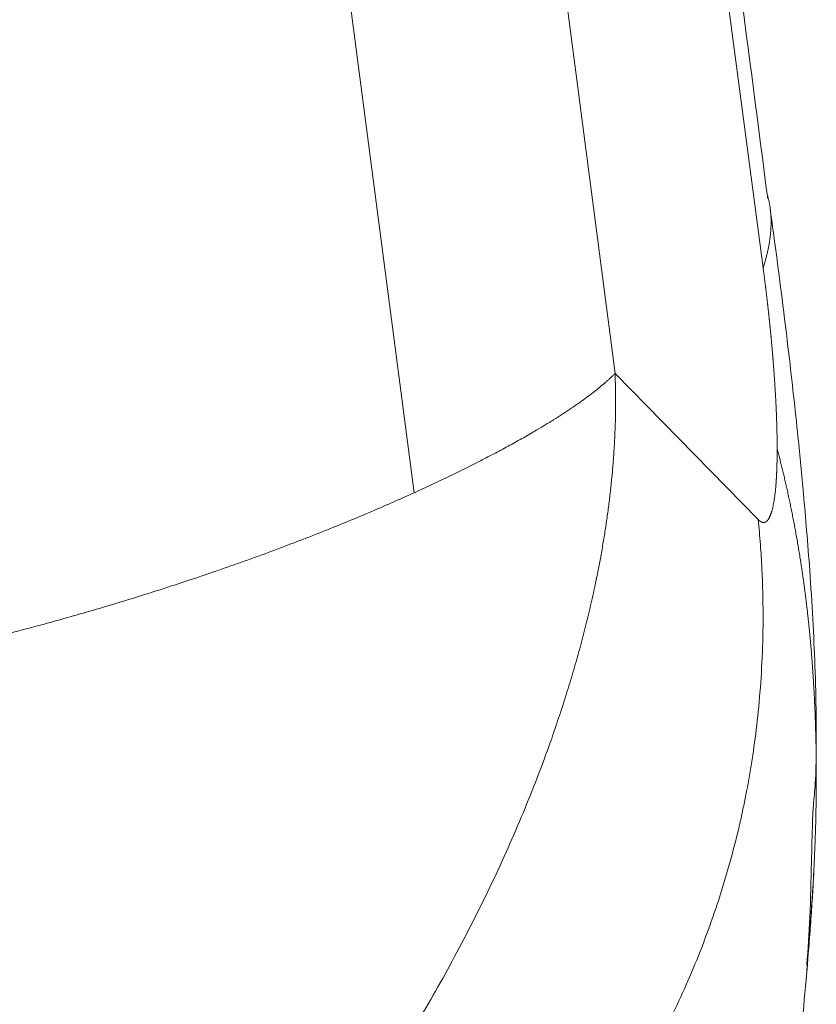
# Model space of a CAD drawing. Header units: millimetres. Extents: x 176 to 9387, y -11044 to -3322.
# Tile 176 of 256: x 8480 to 8511, y -10343 to -10304. Entities that reach past the tile are written whole.
import ezdxf

# ---------------------------------------------------------------- set-up
doc = ezdxf.new("R2010")
doc.units = ezdxf.units.MM
doc.header["$LTSCALE"] = 0.3175
doc.layers.add('1轮廓实线层', color=7, linetype='Continuous', lineweight=18)

msp = doc.modelspace()

# ---------------------------------------------------------------- linework, layer by layer
at = {"layer": '1轮廓实线层'}
for p, q in [((8503.21431, -10318.31453), (8497.6663, -10275.81507)), ((8504.10974, -10276.33885), (8509.10783, -10314.11563)), ((8495.21591, -10323.06893), (8489.4723, -10279.07103)), ((8508.91188, -10324.13437), (8503.2143, -10318.31454))]:
    msp.add_line(p, q, dxfattribs=at)
for points, degree, knots in [([(8509.28855, -10311.36838), (8508.54245, -10305.53455), (8507.37776, -10296.78449), (8505.83304, -10285.11212), (8504.93194, -10279.2925), (8504.46046, -10276.38719)], 3, [0, 0, 0, 0, 0.49958987, 0.74988621, 1, 1, 1, 1]), ([(8509.26145, -10311.16458), (8509.26292, -10311.16936), (8509.26975, -10311.19172), (8509.28157, -10311.23184), (8509.29636, -10311.28517), (8509.31036, -10311.33896), (8509.32357, -10311.39322), (8509.33598, -10311.44794), (8509.3476, -10311.50314), (8509.3584, -10311.5588), (8509.3684, -10311.61494), (8509.37759, -10311.67155), (8509.38596, -10311.72864), (8509.39254, -10311.77887), (8509.39625, -10311.81009), (8509.39761, -10311.82208)], 3, [0, 0, 0, 0, 0.02234901, 0.10450301, 0.18702549, 0.26991809, 0.35318243, 0.43682008, 0.52083259, 0.60522147, 0.6899882, 0.77513421, 0.86066092, 0.94656969, 1, 1, 1, 1]), ([(8509.39761, -10311.82207), (8509.39845, -10311.82945), (8509.40143, -10311.85628), (8509.40611, -10311.90279), (8509.41117, -10311.9618), (8509.41538, -10312.0213), (8509.41876, -10312.08129), (8509.42128, -10312.14177), (8509.42296, -10312.20274), (8509.42377, -10312.26421), (8509.42373, -10312.32617), (8509.42282, -10312.38863), (8509.42105, -10312.45159), (8509.4184, -10312.51505), (8509.41487, -10312.57901), (8509.41046, -10312.64348), (8509.40517, -10312.70846), (8509.39898, -10312.77394), (8509.39191, -10312.83993), (8509.38393, -10312.90644), (8509.37506, -10312.97345), (8509.36528, -10313.04098), (8509.35459, -10313.10903), (8509.34299, -10313.17759), (8509.33047, -10313.24666), (8509.31704, -10313.31625), (8509.30268, -10313.38636), (8509.2874, -10313.45698), (8509.2712, -10313.52812), (8509.25406, -10313.59978), (8509.23599, -10313.67195), (8509.21699, -10313.74464), (8509.19705, -10313.81783), (8509.17618, -10313.89154), (8509.15436, -10313.96576), (8509.13166, -10314.04047), (8509.11579, -10314.09055), (8509.10783, -10314.11563)], 3, [0, 0, 0, 0, 0.01026715, 0.03734184, 0.06453708, 0.09185323, 0.11929067, 0.14684973, 0.17453075, 0.20233404, 0.23025992, 0.25830867, 0.28648057, 0.31477586, 0.3431948, 0.37173762, 0.40040452, 0.42919571, 0.45811136, 0.48715164, 0.51631671, 0.5456067, 0.57502174, 0.60456193, 0.63422737, 0.66401814, 0.6939343, 0.72397592, 0.75414303, 0.78443568, 0.81485388, 0.84539765, 0.87606699, 0.90686191, 0.93778239, 0.96882842, 1, 1, 1, 1]), ([(8510.84716, -10341.85918), (8510.89727, -10341.22604), (8510.98759, -10339.8606), (8511.02602, -10337.92133), (8511.05932, -10336.44239), (8511.11035, -10335.34326), (8511.18976, -10334.81263), (8511.22299, -10333.47368), (8511.22199, -10331.84081), (8511.16243, -10329.42998), (8511.02773, -10326.97468), (8510.84644, -10324.62784), (8510.69194, -10322.84413), (8510.46453, -10320.49995), (8510.09618, -10317.17093), (8509.71673, -10314.16377), (8509.4567, -10312.26289), (8509.39605, -10311.82753)], 3, [0, 0, 0, 0, 0.05729854, 0.12445851, 0.17637987, 0.19833407, 0.25157758, 0.31329777, 0.37093721, 0.43818225, 0.5627144, 0.61160271, 0.65585068, 0.72469973, 0.82586321, 0.9601084, 1, 1, 1, 1]), ([(8509.10783, -10314.11563), (8509.10992, -10314.13139), (8509.11411, -10314.16289), (8509.12035, -10314.21013), (8509.12655, -10314.25734), (8509.13273, -10314.30452), (8509.13887, -10314.35168), (8509.14498, -10314.39881), (8509.15105, -10314.44591), (8509.1571, -10314.49298), (8509.16311, -10314.54003), (8509.16908, -10314.58704), (8509.17503, -10314.63403), (8509.18094, -10314.68098), (8509.18681, -10314.72791), (8509.19266, -10314.77481), (8509.19847, -10314.82168), (8509.20425, -10314.86852), (8509.20999, -10314.91533), (8509.21571, -10314.9621), (8509.22138, -10315.00885), (8509.22703, -10315.05557), (8509.23264, -10315.10226), (8509.23822, -10315.14891), (8509.24376, -10315.19554), (8509.24928, -10315.24213), (8509.25475, -10315.28869), (8509.2602, -10315.33522), (8509.26561, -10315.38172), (8509.27099, -10315.42819), (8509.27633, -10315.47462), (8509.28164, -10315.52103), (8509.28692, -10315.5674), (8509.29216, -10315.61374), (8509.29737, -10315.66004), (8509.30255, -10315.70631), (8509.30769, -10315.75255), (8509.31279, -10315.79876), (8509.31787, -10315.84493), (8509.32291, -10315.89107), (8509.32792, -10315.93718), (8509.33289, -10315.98326), (8509.33783, -10316.0293), (8509.34273, -10316.0753), (8509.3476, -10316.12127), (8509.35244, -10316.16721), (8509.35724, -10316.21312), (8509.36201, -10316.25899), (8509.36675, -10316.30482), (8509.37145, -10316.35062), (8509.37612, -10316.39639), (8509.38075, -10316.44212), (8509.38535, -10316.48782), (8509.38991, -10316.53348), (8509.39444, -10316.57911), (8509.39894, -10316.6247), (8509.4034, -10316.67026), (8509.40783, -10316.71578), (8509.41222, -10316.76127), (8509.41658, -10316.80672), (8509.42091, -10316.85214), (8509.4252, -10316.89752), (8509.42946, -10316.94286), (8509.43368, -10316.98817), (8509.43787, -10317.03344), (8509.44202, -10317.07868), (8509.44614, -10317.12388), (8509.45023, -10317.16905), (8509.45428, -10317.21417), (8509.45829, -10317.25927), (8509.46228, -10317.30432), (8509.46622, -10317.34934), (8509.47014, -10317.39433), (8509.47402, -10317.43928), (8509.47786, -10317.48419), (8509.48167, -10317.52906), (8509.48545, -10317.5739), (8509.48919, -10317.6187), (8509.4929, -10317.66347), (8509.49657, -10317.70819), (8509.50021, -10317.75289), (8509.50382, -10317.79754), (8509.50739, -10317.84216), (8509.51092, -10317.88674), (8509.51442, -10317.93128), (8509.51789, -10317.97579), (8509.5226, -10318.03678), (8509.52848, -10318.11403), (8509.53543, -10318.20726), (8509.5422, -10318.2999), (8509.54879, -10318.39196), (8509.55519, -10318.48342), (8509.56141, -10318.5743), (8509.56745, -10318.66459), (8509.5733, -10318.75429), (8509.57897, -10318.84341), (8509.58446, -10318.93195), (8509.58976, -10319.0199), (8509.59488, -10319.10727), (8509.59982, -10319.19405), (8509.60458, -10319.28026), (8509.60916, -10319.36588), (8509.61355, -10319.45093), (8509.61777, -10319.5354), (8509.6218, -10319.61929), (8509.62566, -10319.7026), (8509.62934, -10319.78535), (8509.63284, -10319.86752), (8509.63616, -10319.94911), (8509.6393, -10320.03014), (8509.64227, -10320.1106), (8509.64506, -10320.19049), (8509.64767, -10320.26982), (8509.65011, -10320.34858), (8509.65238, -10320.42678), (8509.65447, -10320.50442), (8509.65639, -10320.58149), (8509.65814, -10320.65802), (8509.65972, -10320.73398), (8509.66113, -10320.80939), (8509.66237, -10320.88425), (8509.66344, -10320.95856), (8509.66435, -10321.03232), (8509.66509, -10321.10553), (8509.66566, -10321.17819), (8509.66609, -10321.25036), (8509.66623, -10321.29793), (8509.66631, -10321.32174)], 3, [0, 0, 0, 0, 0.00595113, 0.01189818, 0.01784125, 0.02378044, 0.02971585, 0.03564759, 0.04157574, 0.04750043, 0.05342174, 0.05933979, 0.06525468, 0.07116651, 0.0770754, 0.08298144, 0.08888474, 0.09478542, 0.10068357, 0.10657931, 0.11247275, 0.11836399, 0.12425315, 0.13014034, 0.13602566, 0.14190924, 0.14779117, 0.15367158, 0.15955057, 0.16542827, 0.17130478, 0.17718022, 0.1830547, 0.18892834, 0.19480125, 0.20067355, 0.20654536, 0.2124168, 0.21828797, 0.224159, 0.23003001, 0.23590112, 0.24177243, 0.24764408, 0.25351618, 0.25938886, 0.26526222, 0.27113639, 0.2770115, 0.28288766, 0.288765, 0.29464363, 0.30052368, 0.30640527, 0.31228852, 0.31817356, 0.3240605, 0.32994947, 0.3358406, 0.341734, 0.3476298, 0.35352813, 0.3594291, 0.36533284, 0.37123948, 0.37714914, 0.38306194, 0.38897802, 0.39489748, 0.40082047, 0.40674709, 0.41267749, 0.41861177, 0.42455008, 0.43049253, 0.43643924, 0.44239035, 0.44834598, 0.45430625, 0.46027129, 0.46624122, 0.47221617, 0.47819627, 0.48418164, 0.4901724, 0.49616868, 0.5021706, 0.51486771, 0.52753393, 0.54017058, 0.55277895, 0.56536038, 0.5779162, 0.59044778, 0.6029565, 0.61544373, 0.6279109, 0.64035942, 0.65279073, 0.66520627, 0.6776075, 0.6899959, 0.70237295, 0.71474014, 0.72709897, 0.73945095, 0.75179762, 0.76414049, 0.77648111, 0.78882101, 0.80116175, 0.81350486, 0.82585192, 0.83820449, 0.85056412, 0.86293237, 0.87531083, 0.88770104, 0.90010458, 0.91252302, 0.92495791, 0.93741082, 0.94988331, 0.96237692, 0.97489321, 0.98743372, 1, 1, 1, 1]), ([(8455.35631, -10371.87988), (8459.17629, -10371.87988), (8466.73263, -10370.65646), (8475.79827, -10366.41479), (8485.59521, -10358.29467), (8494.87187, -10346.05642), (8500.27891, -10335.13659), (8502.47355, -10327.92991), (8503.21114, -10322.79973), (8503.265, -10319.57098), (8503.2143, -10318.31454)], 5, [0, 0, 0, 0, 0, 0, 0.25, 0.5, 0.625, 0.75, 0.9, 1, 1, 1, 1, 1, 1]), ([(8509.66631, -10321.32174), (8509.66627, -10321.33387), (8509.6662, -10321.35812), (8509.66603, -10321.39423), (8509.66583, -10321.43016), (8509.66558, -10321.46586), (8509.66529, -10321.50136), (8509.66496, -10321.53664), (8509.66458, -10321.57172), (8509.66416, -10321.60658), (8509.6637, -10321.64124), (8509.66319, -10321.67568), (8509.66263, -10321.70991), (8509.66204, -10321.74393), (8509.66139, -10321.77774), (8509.6607, -10321.81133), (8509.65997, -10321.84472), (8509.65919, -10321.8779), (8509.65836, -10321.91086), (8509.65749, -10321.94362), (8509.65658, -10321.97616), (8509.65561, -10322.0085), (8509.6546, -10322.04062), (8509.65355, -10322.07254), (8509.65244, -10322.10424), (8509.65129, -10322.13573), (8509.6501, -10322.16701), (8509.64885, -10322.19809), (8509.64756, -10322.22895), (8509.64623, -10322.2596), (8509.64484, -10322.29004), (8509.64341, -10322.32028), (8509.64193, -10322.3503), (8509.64041, -10322.38011), (8509.63883, -10322.40972), (8509.63721, -10322.43911), (8509.63554, -10322.4683), (8509.63383, -10322.49728), (8509.63206, -10322.52604), (8509.63025, -10322.5546), (8509.62839, -10322.58295), (8509.62648, -10322.61109), (8509.62453, -10322.63902), (8509.62252, -10322.66675), (8509.62047, -10322.69426), (8509.61837, -10322.72157), (8509.61623, -10322.74867), (8509.60645, -10322.86845), (8509.58684, -10323.06988), (8509.55266, -10323.32892), (8509.51261, -10323.5569), (8509.47938, -10323.69956), (8509.45725, -10323.78004), (8509.44839, -10323.81067), (8509.43939, -10323.84025), (8509.43024, -10323.8688), (8509.42094, -10323.89632), (8509.41149, -10323.9228), (8509.4019, -10323.94825), (8509.39216, -10323.97266), (8509.38227, -10323.99605), (8509.37223, -10324.01839), (8509.36204, -10324.03971), (8509.35171, -10324.06), (8509.34123, -10324.07925), (8509.3306, -10324.09747), (8509.31982, -10324.11466), (8509.3089, -10324.13082), (8509.29783, -10324.14594), (8509.28661, -10324.16004), (8509.27524, -10324.1731), (8509.26373, -10324.18513), (8509.25207, -10324.19613), (8509.24026, -10324.2061), (8509.2283, -10324.21504), (8509.21619, -10324.22294), (8509.20394, -10324.22982), (8509.19154, -10324.23566), (8509.17899, -10324.24046), (8509.16629, -10324.24424), (8509.15344, -10324.24698), (8509.14044, -10324.24868), (8509.12729, -10324.24935), (8509.11399, -10324.24899), (8509.10055, -10324.24758), (8509.08695, -10324.24514), (8509.0732, -10324.24166), (8509.0593, -10324.23715), (8509.04525, -10324.23159), (8509.03104, -10324.22499), (8509.01669, -10324.21735), (8509.00218, -10324.20866), (8508.98751, -10324.19893), (8508.9727, -10324.18815), (8508.95773, -10324.17633), (8508.9426, -10324.16343), (8508.92733, -10324.14956), (8508.91703, -10324.13944), (8508.91188, -10324.13437)], 3, [0, 0, 0, 0, 0.00548181, 0.01096018, 0.01643522, 0.02190708, 0.02737589, 0.03284179, 0.03830492, 0.04376541, 0.0492234, 0.05467904, 0.06013246, 0.06558381, 0.07103322, 0.07648085, 0.08192682, 0.0873713, 0.09281442, 0.09825632, 0.10369716, 0.10913707, 0.11457621, 0.12001472, 0.12545275, 0.13089045, 0.13632796, 0.14176544, 0.14720302, 0.15264087, 0.15807912, 0.16351793, 0.16895745, 0.17439782, 0.1798392, 0.18528174, 0.19072558, 0.19617087, 0.20161777, 0.20706642, 0.21251698, 0.21796959, 0.2234244, 0.22888156, 0.23434121, 0.23980352, 0.24526863, 0.25073668, 0.31287617, 0.37477286, 0.43664439, 0.49870689, 0.50972892, 0.52072939, 0.53170935, 0.54266988, 0.55361205, 0.56453695, 0.57544565, 0.58633925, 0.59721883, 0.6080855, 0.61894034, 0.62978447, 0.64061898, 0.65144498, 0.66226358, 0.67307589, 0.683883, 0.69468604, 0.70548612, 0.71628433, 0.72708181, 0.73787964, 0.74867895, 0.75948084, 0.77028643, 0.78109681, 0.79191309, 0.80273638, 0.81356777, 0.82440837, 0.83525928, 0.8461216, 0.85699641, 0.8678848, 0.87878788, 0.88970672, 0.90064242, 0.91159605, 0.9225687, 0.93356144, 0.94457535, 0.95561151, 0.96667098, 0.97775484, 0.98886416, 1, 1, 1, 1]), ([(8509.66631, -10321.32174), (8509.67467, -10321.35339), (8509.69148, -10321.41694), (8509.71648, -10321.51271), (8509.74146, -10321.60928), (8509.76639, -10321.70666), (8509.79127, -10321.80484), (8509.81609, -10321.90383), (8509.84085, -10322.00363), (8509.86554, -10322.10423), (8509.89016, -10322.20563), (8509.9147, -10322.30785), (8509.93916, -10322.41087), (8509.96354, -10322.5147), (8509.98783, -10322.61934), (8510.01202, -10322.72478), (8510.03612, -10322.83104), (8510.06011, -10322.9381), (8510.08399, -10323.04597), (8510.10775, -10323.15465), (8510.1314, -10323.26413), (8510.15492, -10323.37443), (8510.17832, -10323.48554), (8510.20158, -10323.59746), (8510.2247, -10323.71018), (8510.24768, -10323.82372), (8510.27051, -10323.93807), (8510.29319, -10324.05323), (8510.31571, -10324.1692), (8510.33807, -10324.28598), (8510.36027, -10324.40357), (8510.38228, -10324.52198), (8510.40413, -10324.64119), (8510.42579, -10324.76122), (8510.44726, -10324.88206), (8510.46854, -10325.00372), (8510.48963, -10325.12618), (8510.51051, -10325.24946), (8510.53119, -10325.37355), (8510.55165, -10325.49846), (8510.5719, -10325.62417), (8510.59193, -10325.75071), (8510.61174, -10325.87805), (8510.63131, -10326.00621), (8510.65065, -10326.13518), (8510.66974, -10326.26497), (8510.6886, -10326.39557), (8510.7072, -10326.52699), (8510.72555, -10326.65922), (8510.74364, -10326.79227), (8510.76147, -10326.92613), (8510.77903, -10327.06081), (8510.79631, -10327.1963), (8510.81332, -10327.33261), (8510.83005, -10327.46973), (8510.84649, -10327.60767), (8510.86264, -10327.74642), (8510.87849, -10327.886), (8510.89404, -10328.02638), (8510.90929, -10328.16759), (8510.92423, -10328.30961), (8510.93885, -10328.45245), (8510.95316, -10328.59611), (8510.96714, -10328.74058), (8510.9808, -10328.88587), (8510.99412, -10329.03198), (8511.00712, -10329.1789), (8511.01977, -10329.32665), (8511.03208, -10329.47521), (8511.04404, -10329.62459), (8511.05565, -10329.77479), (8511.0669, -10329.92581), (8511.07779, -10330.07765), (8511.08832, -10330.23031), (8511.09849, -10330.38378), (8511.10828, -10330.53808), (8511.11858, -10330.70777), (8511.13015, -10330.90894), (8511.14347, -10331.15763), (8511.15799, -10331.45516), (8511.173, -10331.80158), (8511.18768, -10332.19695), (8511.20111, -10332.64133), (8511.21232, -10333.13479), (8511.22024, -10333.67742), (8511.22376, -10334.2693), (8511.22173, -10334.91054), (8511.21298, -10335.60127), (8511.19631, -10336.34162), (8511.17056, -10337.13174), (8511.14576, -10337.71114), (8511.13044, -10338.02724), (8511.12866, -10338.06338)], 3, [0, 0, 0, 0, 0.0057837, 0.01161232, 0.01748591, 0.0234045, 0.02936813, 0.03537683, 0.04143065, 0.04752961, 0.05367376, 0.05986313, 0.06609777, 0.07237772, 0.07870301, 0.08507368, 0.09148979, 0.09795135, 0.10445843, 0.11101106, 0.11760929, 0.12425315, 0.13094269, 0.13767796, 0.14445899, 0.15128584, 0.15815854, 0.16507715, 0.17204171, 0.17905226, 0.18610885, 0.19321154, 0.20036035, 0.20755535, 0.21479658, 0.22208409, 0.22941793, 0.23679814, 0.24422478, 0.25169789, 0.25921752, 0.26678373, 0.27439656, 0.28205607, 0.2897623, 0.29751531, 0.30531514, 0.31316185, 0.32105549, 0.32899611, 0.33698377, 0.34501851, 0.35310039, 0.36122945, 0.36940576, 0.37762936, 0.38590031, 0.39421865, 0.40258445, 0.41099775, 0.41945861, 0.42796708, 0.43652321, 0.44512706, 0.45377868, 0.46247811, 0.47122542, 0.48002065, 0.48886386, 0.4977551, 0.50669441, 0.51568186, 0.5247175, 0.53380136, 0.54293352, 0.552114, 0.56134288, 0.5732249, 0.58799971, 0.60567207, 0.62624767, 0.64973314, 0.676136, 0.70546468, 0.73772839, 0.77293706, 0.8111012, 0.85223173, 0.89633973, 0.94343618, 0.99353161, 1, 1, 1, 1]), ([(8508.91188, -10324.13437), (8508.94495, -10324.46822), (8508.97345, -10324.79777), (8509.02164, -10325.44756), (8509.04135, -10325.7678), (8509.08813, -10326.71378), (8509.10286, -10327.32467), (8509.10484, -10328.5048), (8509.0921, -10329.07407), (8509.04449, -10330.17087), (8509.00961, -10330.69843), (8508.92246, -10331.71273), (8508.87019, -10332.1995), (8508.75241, -10333.13347), (8508.6869, -10333.58069), (8508.5464, -10334.43678), (8508.4714, -10334.84565), (8508.35434, -10335.431), (8508.29467, -10335.71668), (8508.22358, -10336.03789), (8508.18772, -10336.1955), (8508.16973, -10336.27355), (8508.16071, -10336.31239), (8508.1562, -10336.33177), (8508.15394, -10336.34144), (8508.15282, -10336.34628), (8508.15225, -10336.34869), (8508.15197, -10336.3499), (8508.15183, -10336.35051), (8508.15177, -10336.35077), (8508.15173, -10336.35094), (8508.15172, -10336.35099), (8507.91771, -10337.35267), (8507.64518, -10338.3236), (8507.03332, -10340.20541), (8506.69402, -10341.11627), (8505.95931, -10342.87841), (8505.56393, -10343.72966), (8504.93643, -10344.96234), (8504.72151, -10345.36587), (8504.39142, -10345.96022), (8504.22444, -10346.25467), (8504.02643, -10346.59343), (8503.92666, -10346.76163), (8503.87658, -10346.84543), (8503.85149, -10346.88726), (8503.83893, -10346.90815), (8503.83265, -10346.9186), (8503.82951, -10346.92382), (8503.82794, -10346.92643), (8503.82727, -10346.92755), (8503.82682, -10346.92829), (8503.82662, -10346.92862), (8503.3157, -10347.77735), (8502.77591, -10348.60073), (8501.64474, -10350.19793), (8501.05335, -10350.97177), (8499.82522, -10352.47089), (8499.18846, -10353.19619), (8497.87595, -10354.59932), (8497.20018, -10355.27717), (8495.81659, -10356.58583), (8495.1088, -10357.21664), (8494.02881, -10358.12699), (8493.66576, -10358.42446), (8492.93432, -10359.00744), (8492.56593, -10359.29296), (8491.45361, -10360.13188), (8490.70253, -10360.66758), (8489.56371, -10361.43903), (8489.18204, -10361.6909), (8488.41559, -10362.18382), (8488.03086, -10362.42476), (8487.6452, -10362.66005)], 3, [0, 0, 0, 0, 0.015625, 0.015625, 0.03125, 0.03125, 0.0625, 0.0625, 0.09375, 0.09375, 0.125, 0.125, 0.15625, 0.15625, 0.1875, 0.1875, 0.21875, 0.21875, 0.234375, 0.2421875, 0.24609375, 0.24804687, 0.24902344, 0.24951172, 0.24975586, 0.24987793, 0.24993896, 0.24996948, 0.24998474, 0.24999237, 0.24999237, 0.25, 0.25, 0.3125, 0.3125, 0.375, 0.375, 0.4375, 0.4375, 0.46875, 0.46875, 0.484375, 0.4921875, 0.49609375, 0.49804688, 0.49902344, 0.49951172, 0.49975586, 0.49987793, 0.49993896, 0.49996948, 0.49996948, 0.5, 0.5, 0.5625, 0.5625, 0.625, 0.625, 0.6875, 0.6875, 0.75, 0.75, 0.8125, 0.8125, 0.84375, 0.84375, 0.875, 0.875, 0.9375, 0.9375, 0.96875, 0.96875, 1, 1, 1, 1]), ([(8507.55853, -10369.9349), (8507.66127, -10368.52838), (8507.95096, -10365.20994), (8508.64346, -10360.05845), (8509.34732, -10354.88879), (8509.9236, -10350.5466), (8510.38883, -10346.69418), (8510.83251, -10342.59722), (8511.03824, -10339.65064), (8511.12598, -10338.0636)], 3, [0, 0, 0, 0, 0.14795179, 0.34322212, 0.51000485, 0.64544309, 0.75272642, 0.86995676, 1, 1, 1, 1]), ([(8511.12866, -10338.06339), (8511.11587, -10338.324), (8511.08502, -10338.89814), (8511.02771, -10339.80256), (8510.95488, -10340.79366), (8510.89039, -10341.56726), (8510.85082, -10342.01044), (8510.84214, -10342.10628)], 3, [0, 0, 0, 0, 0.19332342, 0.42596828, 0.67114761, 0.9288792, 1, 1, 1, 1])]:
    msp.add_open_spline(points, degree=degree, knots=knots, dxfattribs=at)
msp.add_open_spline([(8477.0609, -10329.16998), (8484.91603, -10327.29799), (8491.97164, -10324.84994), (8497.71502, -10322.25233), (8501.63348, -10319.93169), (8503.2143, -10318.31454)], degree=5, dxfattribs=at)

doc.saveas('drawing.dxf')
